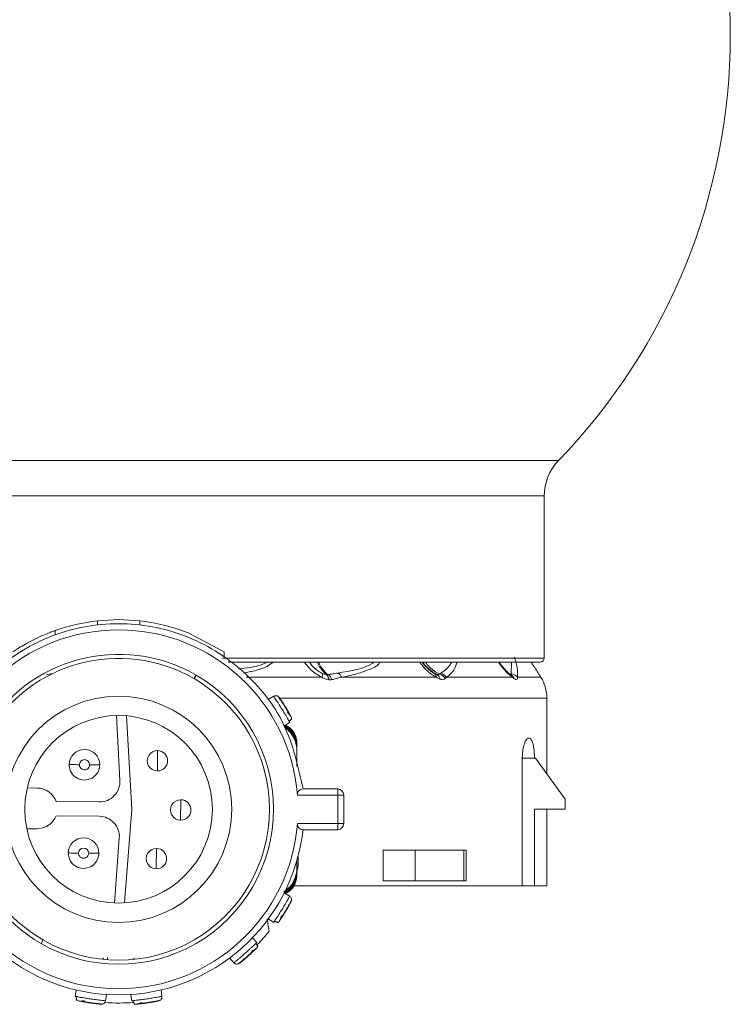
# Model space of a CAD drawing. Header units: millimetres. Extents: x -458 to 1924, y -69 to 430.
# Tile 2 of 48: x -430 to -395, y 153 to 201. Entities that reach past the tile are written whole.
import ezdxf

# ---------------------------------------------------------------- set-up
doc = ezdxf.new("R2010")
doc.units = ezdxf.units.MM

# ---------------------------------------------------------------- blocks, each defined once
blk = doc.blocks.new('Drawing View4')
at = {"color": 7, "linetype": 'Continuous', "lineweight": 18}
for p, q in [((0, 0), (-43.154, 0)), ((-0.702, -1.737), (-42.452, -1.737)), ((-0.702, -1.737), (-0.702, -9.687)), ((-22.612, -7.861), (-21.577, -7.803)), ((-22.612, -8.062), (-22.612, -7.861)), ((-21.577, -7.803), (-20.542, -7.861)), ((-20.542, -8.062), (-20.542, -7.861)), ((-24.691, -8.552), (-24.691, -8.34)), ((-18.202, -8.437), (-16.402, -9.376)), ((-16.402, -9.617), (-16.402, -9.376)), ((-0.702, -9.687), (-16.478, -9.687)), ((-16.199, -9.887), (-0.902, -9.887)), ((-2.302, -9.887), (-2.324, -10.449)), ((-17.777, -10.521), (-17.877, -10.694)), ((-6.093, -10.437), (-6.231, -10.351)), ((-6.04, -10.464), (-6.05, -10.468)), ((-2.295, -10.531), (-2.355, -10.493)), ((-11.6, -10.628), (-15.326, -10.628)), ((-5.992, -10.628), (-10.64, -10.628)), ((-2.265, -10.628), (-5.497, -10.628)), ((-0.867, -10.628), (-2.015, -10.628)), ((-0.837, -10.678), (-0.847, -10.66)), ((-0.793, -10.753), (-0.801, -10.737)), ((-13.968, -11.56), (-14.236, -11.725)), ((-13.758, -11.562), (-13.759, -11.56)), ((-0.577, -11.657), (-13.624, -11.657)), ((-0.577, -15.367), (-0.577, -11.657)), ((-21.511, -15.689), (-21.685, -12.504)), ((-21.183, -12.52), (-20.933, -17.11)), ((-13.452, -13.004), (-13.184, -12.839)), ((-13.16, -13.313), (-13.453, -13.048)), ((-12.827, -13.888), (-12.827, -13.962)), ((-19.675, -15.223), (-19.664, -14.223)), ((-12.827, -14.073), (-12.827, -14.147)), ((-12.827, -14.147), (-12.827, -14.258)), ((-12.827, -14.258), (-12.827, -14.996)), ((-12.827, -14.607), (-12.827, -14.533)), ((-1.778, -14.603), (-1.778, -20.853)), ((-1.778, -14.603), (-1.181, -14.603)), ((-1.131, -14.603), (-1.181, -14.603)), ((0.319, -16.603), (-1.131, -14.603)), ((-26.056, -16.056), (-25.566, -16.061)), ((-12.805, -16.403), (-10.832, -16.403)), ((-12.532, -16.103), (-10.832, -16.103)), ((-10.832, -16.103), (-10.832, -16.403)), ((-10.832, -17.803), (-10.832, -16.403)), ((-10.832, -16.403), (-10.532, -16.403)), ((-10.532, -17.803), (-10.532, -16.403)), ((-24.636, -16.721), (-22.52, -16.743)), ((-18.532, -17.635), (-18.522, -16.635)), ((0.319, -17.103), (0.319, -16.603)), ((-20.933, -17.11), (-21.28, -21.693)), ((0.319, -17.103), (-1.181, -17.103)), ((-1.181, -20.853), (-1.181, -17.103)), ((-0.577, -20.853), (-0.577, -17.103)), ((-22.528, -17.443), (-24.644, -17.421)), ((-10.832, -17.803), (-12.805, -17.803)), ((-10.832, -17.803), (-10.832, -18.103)), ((-10.532, -17.803), (-10.832, -17.803)), ((-25.587, -18.061), (-26.077, -18.056)), ((-10.832, -18.103), (-12.532, -18.103)), ((-21.782, -21.698), (-21.541, -18.518)), ((-19.725, -20.023), (-19.715, -19.023)), ((-8.601, -19.103), (-8.601, -20.603)), ((-8.601, -19.103), (-7.038, -19.103)), ((-7.038, -19.103), (-7.038, -20.603)), ((-4.641, -19.103), (-7.038, -19.103)), ((-4.641, -20.603), (-4.641, -19.103)), ((-4.641, -19.103), (-4.526, -19.103)), ((-4.526, -20.603), (-4.526, -19.103)), ((-12.827, -19.948), (-12.827, -19.602)), ((-12.827, -19.602), (-12.827, -20.059)), ((-12.777, -19.853), (-12.777, -19.42)), ((-12.827, -19.853), (-12.777, -19.853)), ((-12.827, -20.133), (-12.827, -20.059)), ((-12.827, -20.318), (-12.827, -20.244)), ((-8.601, -20.603), (-7.038, -20.603)), ((-4.641, -20.603), (-7.038, -20.603)), ((-4.526, -20.603), (-4.641, -20.603)), ((-13.468, -21.173), (-13.155, -20.888)), ((-13.184, -21.367), (-13.452, -21.202)), ((-12.951, -20.853), (-1.778, -20.853)), ((-1.778, -20.853), (-1.181, -20.853)), ((-1.181, -20.853), (-0.577, -20.853)), ((-13.09, -21.555), (-13.089, -21.552)), ((-14.236, -22.481), (-13.968, -22.646)), ((-25.377, -23.685), (-25.277, -23.512)), ((-14.797, -23.634), (-15.006, -23.398)), ((-22.327, -24.451), (-22.327, -24.465)), ((-22.127, -24.364), (-22.127, -24.482)), ((-20.827, -24.451), (-20.827, -24.465)), ((-16.129, -24.392), (-15.921, -24.628)), ((-23.659, -25.962), (-23.706, -26.273)), ((-19.448, -26.273), (-19.495, -25.962)), ((-22.222, -26.495), (-22.176, -26.183)), ((-20.978, -26.183), (-20.932, -26.495)), ((-19.532, -26.466), (-19.53, -26.465)), ((-22.359, -26.654), (-22.356, -26.655))]:
    blk.add_line(p, q, dxfattribs=at)
at = {"color": 7, "linetype": 'Continuous', "lineweight": 18, "flags": 128}
for points in [[(-23.497, -14.916), (-23.595, -14.915), (-23.688, -14.914), (-23.775, -14.913), (-23.851, -14.912), (-23.913, -14.911), (-23.959, -14.911), (-23.987, -14.91), (-23.997, -14.91)], [(-22.997, -14.921), (-22.9, -14.922), (-22.806, -14.923), (-22.719, -14.924), (-22.644, -14.925), (-22.581, -14.925), (-22.535, -14.926), (-22.507, -14.926), (-22.497, -14.926)], [(-23.543, -19.249), (-23.64, -19.248), (-23.734, -19.247), (-23.82, -19.246), (-23.896, -19.246), (-23.958, -19.245), (-24.005, -19.245), (-24.033, -19.244), (-24.043, -19.244)], [(-23.043, -19.255), (-22.945, -19.256), (-22.851, -19.257), (-22.765, -19.258), (-22.689, -19.258), (-22.627, -19.259), (-22.581, -19.26), (-22.552, -19.26), (-22.543, -19.26)], [(-12.83, -20.174), (-12.796, -20.048), (-12.777, -19.853)]]:
    blk.add_lwpolyline(points, dxfattribs=at)
at = {"color": 7, "linetype": 'Continuous', "lineweight": 18}
for radius in [5.55, 4.6]:
    blk.add_circle((-21.577, -17.103), radius, dxfattribs=at)
for centre, radius, start, end in [((-21.577, 20.843), 30, 0, 224.009), ((-21.577, 20.843), 30, 315.991, 0), ((1.798, -1.737), 2.5, 135.991, 180), ((-21.577, -17.103), 9.3, 96.392, 109.5652), ((-21.577, -17.103), 9.3, 68.7239, 83.6126), ((-21.577, -17.103), 8.8, 4.5625, 175.4375), ((-21.577, -17.103), 7.6, 60, 240), ((-21.577, -17.103), 7.4, 60, 240), ((-0.902, -9.687), 0.2, 270, 0), ((-21.577, -17.103), 7.6, 240, 60), ((-11.871, -10.521), 0.292, 338.5722, 16.7228), ((-11.651, -10.779), 0.392, 4.5888, 44.8043), ((-11.562, -10.898), 0.476, 19.1614, 56.6876), ((-11.071, -10.824), 0.473, 24.4313, 58.458), ((-6.195, -10.613), 0.203, 355.746, 60.047), ((-6.129, -10.777), 0.33, 9.2768, 60.3932), ((-6.003, -11.011), 0.56, 35.462, 73.3226), ((-5.941, -10.972), 0.562, 37.8002, 73.6245), ((-2.548, -10.719), 0.298, 17.8912, 49.3711), ((-2.519, -10.83), 0.373, 19.884, 63.1716), ((-21.577, -17.103), 7.4, 240, 60), ((-2.577, -11.657), 2, 0, 26.8824), ((-23.247, -14.918), 0.75, 359.3969, 179.3969), ((-19.67, -14.723), 0.5, 89.3969, 269.3969), ((-19.67, -14.723), 0.5, 269.3969, 89.3969), ((-23.247, -14.918), 0.75, 179.3969, 359.3969), ((-23.247, -14.918), 0.25, 359.3969, 179.3969), ((-23.247, -14.918), 0.25, 179.3969, 359.3969), ((-22.51, -15.743), 1, 269.3969, 3.1252), ((-25.577, -17.061), 1, 19.8842, 89.3969), ((-10.832, -16.403), 0.3, 0, 90), ((-18.527, -17.135), 0.5, 89.3969, 269.3969), ((-18.527, -17.135), 0.5, 269.3969, 89.3969), ((-21.577, -17.103), 8.8, 184.5625, 355.4375), ((-25.577, -17.061), 1, 269.3969, 338.9096), ((-22.538, -18.443), 1, 355.6686, 89.3969), ((-10.832, -17.803), 0.3, 270, 0), ((-21.577, -17.103), 9.1, 186.309, 353.691), ((-23.293, -19.252), 0.75, 359.3969, 179.3969), ((-23.293, -19.252), 0.75, 179.3969, 359.3969), ((-23.293, -19.252), 0.25, 359.3969, 179.3969), ((-23.293, -19.252), 0.25, 179.3969, 359.3969), ((-19.72, -19.523), 0.5, 89.3969, 269.3969), ((-19.72, -19.523), 0.5, 269.3969, 89.3969), ((-21.577, -17.103), 9.5, 315.6786, 320.9984), ((-22.468, -24.451), 0.141, 0.0426, 24.4873), ((-22.468, -24.451), 0.141, 0.0448, 24.6517), ((-20.686, -24.451), 0.141, 155.347, 179.9539), ((-21.577, -17.103), 9.5, 265.9818, 274.544)]:
    blk.add_arc(centre, radius, start, end, dxfattribs=at)
for points in [[(-30.622, -16.103), (-30.383, -15.015), (-29.905, -12.839), (-27.77, -10.173), (-24.903, -8.412), (-21.577, -7.799), (-18.251, -8.412), (-15.384, -10.173), (-13.249, -12.839), (-12.771, -15.015), (-12.532, -16.103)], [(-13.699, -11.617), (-13.716, -11.598), (-13.749, -11.559), (-13.821, -11.531), (-13.899, -11.528), (-13.945, -11.55), (-13.968, -11.56)], [(-13.112, -21.631), (-13.103, -21.608), (-13.084, -21.561), (-13.091, -21.484), (-13.124, -21.413), (-13.164, -21.382), (-13.184, -21.367)], [(-22.438, -26.664), (-22.413, -26.664), (-22.362, -26.663), (-22.294, -26.626), (-22.242, -26.568), (-22.229, -26.519), (-22.222, -26.495)], [(-19.605, -26.498), (-19.581, -26.49), (-19.532, -26.475), (-19.478, -26.419), (-19.445, -26.349), (-19.447, -26.298), (-19.448, -26.273)]]:
    blk.add_open_spline(points, degree=3, dxfattribs=at)
for points, knots in [([(-26.761, -9.382), (-26.757, -9.379), (-26.749, -9.374), (-26.664, -9.317), (-26.472, -9.193), (-26.143, -8.997), (-25.752, -8.788), (-25.348, -8.598), (-25.05, -8.475), (-24.87, -8.405), (-24.769, -8.368), (-24.703, -8.344), (-24.695, -8.341), (-24.691, -8.34)], [0, 0, 0, 0, 0.060058, 0.121373, 0.242824, 0.369606, 0.499838, 0.629592, 0.754948, 0.816741, 0.877799, 0.939002, 1, 1, 1, 1]), ([(-2.176, -9.647), (-2.155, -9.7), (-2.052, -9.959), (-2.002, -10.283), (-2.011, -10.518), (-2.015, -10.628)], [0, 0, 0, 0, 0.118925, 0.586309, 1, 1, 1, 1]), ([(-14.291, -9.887), (-14.383, -9.932), (-14.79, -10.133), (-15.301, -10.175), (-15.696, -10.208)], [0, 0, 0, 0, 0.226927, 1, 1, 1, 1]), ([(-13.991, -9.887), (-14.094, -9.959), (-14.36, -10.146), (-14.861, -10.308), (-15.256, -10.385), (-15.432, -10.42)], [0, 0, 0, 0, 0.259426, 0.668977, 1, 1, 1, 1]), ([(-11.6, -10.628), (-11.704, -10.573), (-11.928, -10.455), (-12.227, -10.198), (-12.385, -9.989), (-12.462, -9.887)], [0, 0, 0, 0, 0.306278, 0.66202, 1, 1, 1, 1]), ([(-11.972, -10.174), (-11.98, -10.168), (-12.08, -10.087), (-12.15, -9.983), (-12.216, -9.887)], [0, 0, 0, 0, 0.072886, 1, 1, 1, 1]), ([(-12.199, -9.887), (-12.149, -9.971), (-12.065, -10.112), (-11.935, -10.193), (-11.883, -10.226)], [0, 0, 0, 0, 0.5968362, 1, 1, 1, 1]), ([(-11.826, -9.887), (-11.812, -9.921), (-11.759, -10.052), (-11.61, -10.286), (-11.464, -10.42), (-11.373, -10.503)], [0, 0, 0, 0, 0.115872, 0.449721, 1, 1, 1, 1]), ([(-11.763, -9.887), (-11.75, -9.92), (-11.698, -10.05), (-11.548, -10.283), (-11.396, -10.417), (-11.301, -10.501)], [0, 0, 0, 0, 0.113271, 0.448095, 1, 1, 1, 1]), ([(-9.048, -9.887), (-9.069, -9.901), (-9.528, -10.227), (-10.191, -10.326), (-10.824, -10.42)], [0, 0, 0, 0, 0.044719, 1, 1, 1, 1]), ([(-8.773, -9.887), (-8.787, -9.915), (-8.875, -10.092), (-9.265, -10.234), (-9.852, -10.466), (-10.351, -10.568), (-10.64, -10.628)], [0, 0, 0, 0, 0.048891, 0.310078, 0.599133, 1, 1, 1, 1]), ([(-5.992, -10.628), (-6.083, -10.574), (-6.278, -10.457), (-6.565, -10.2), (-6.736, -9.991), (-6.82, -9.887)], [0, 0, 0, 0, 0.303764, 0.654764, 1, 1, 1, 1]), ([(-6.032, -10.481), (-6.103, -10.438), (-6.246, -10.349), (-6.476, -10.152), (-6.612, -9.984), (-6.69, -9.887)], [0, 0, 0, 0, 0.29325, 0.592842, 1, 1, 1, 1]), ([(-6.646, -9.887), (-6.631, -9.913), (-6.556, -10.037), (-6.333, -10.269), (-6.108, -10.405), (-5.966, -10.49)], [0, 0, 0, 0, 0.090525, 0.428325, 1, 1, 1, 1]), ([(-6.52, -9.887), (-6.508, -9.907), (-6.438, -10.023), (-6.22, -10.248), (-5.989, -10.387), (-5.843, -10.474)], [0, 0, 0, 0, 0.071997, 0.416313, 1, 1, 1, 1]), ([(-5.242, -9.887), (-5.274, -9.946), (-5.402, -10.179), (-5.62, -10.325), (-5.782, -10.433)], [0, 0, 0, 0, 0.255256, 1, 1, 1, 1]), ([(-4.975, -9.887), (-5.012, -10.003), (-5.109, -10.317), (-5.347, -10.508), (-5.497, -10.628)], [0, 0, 0, 0, 0.37174, 1, 1, 1, 1]), ([(-2.265, -10.628), (-2.37, -10.54), (-2.585, -10.36), (-2.811, -10.071), (-2.928, -9.922)], [0, 0, 0, 0, 0.486372, 1, 1, 1, 1]), ([(-2.336, -10.509), (-2.392, -10.463), (-2.505, -10.371), (-2.7, -10.172), (-2.828, -10.005), (-2.898, -9.913)], [0, 0, 0, 0, 0.3061731, 0.6157696, 1, 1, 1, 1]), ([(-1.34, -9.887), (-1.323, -9.914), (-1.25, -10.032), (-1.119, -10.236), (-0.968, -10.471), (-0.897, -10.58), (-0.867, -10.628)], [0, 0, 0, 0, 0.087551, 0.374618, 0.728459, 1, 1, 1, 1]), ([(-24.859, -10.437), (-24.9, -10.455), (-24.98, -10.49), (-25.068, -10.5), (-25.111, -10.505)], [0, 0, 0, 0, 0.510723, 1, 1, 1, 1]), ([(-11.592, -10.437), (-11.663, -10.399), (-11.801, -10.326), (-11.917, -10.223), (-11.972, -10.174)], [0, 0, 0, 0, 0.517972, 1, 1, 1, 1]), ([(-11.373, -10.503), (-11.411, -10.497), (-11.485, -10.484), (-11.557, -10.452), (-11.592, -10.437)], [0, 0, 0, 0, 0.523137, 1, 1, 1, 1]), ([(-11.301, -10.501), (-11.314, -10.503), (-11.337, -10.506), (-11.362, -10.504), (-11.373, -10.503)], [0, 0, 0, 0, 0.560007, 1, 1, 1, 1]), ([(-10.824, -10.42), (-10.911, -10.436), (-11.068, -10.464), (-11.229, -10.489), (-11.301, -10.501)], [0, 0, 0, 0, 0.554562, 1, 1, 1, 1]), ([(-5.966, -10.49), (-5.99, -10.482), (-6.032, -10.468), (-6.075, -10.447), (-6.093, -10.437)], [0, 0, 0, 0, 0.574767, 1, 1, 1, 1]), ([(-5.843, -10.474), (-5.858, -10.486), (-5.887, -10.508), (-5.941, -10.496), (-5.966, -10.49)], [0, 0, 0, 0, 0.541687, 1, 1, 1, 1]), ([(-5.782, -10.433), (-5.793, -10.441), (-5.813, -10.455), (-5.834, -10.468), (-5.843, -10.474)], [0, 0, 0, 0, 0.557314, 1, 1, 1, 1]), ([(-2.324, -10.449), (-2.321, -10.46), (-2.316, -10.48), (-2.326, -10.496), (-2.342, -10.494), (-2.348, -10.494)], [0, 0, 0, 0, 0.381512, 0.751212, 1, 1, 1, 1]), ([(-2.015, -10.628), (-2.063, -10.581), (-2.149, -10.496), (-2.27, -10.463), (-2.324, -10.449)], [0, 0, 0, 0, 0.559299, 1, 1, 1, 1]), ([(-11.26, -10.748), (-11.321, -10.736), (-11.436, -10.713), (-11.548, -10.655), (-11.6, -10.628)], [0, 0, 0, 0, 0.530896, 1, 1, 1, 1]), ([(-11.113, -10.742), (-11.14, -10.746), (-11.187, -10.754), (-11.238, -10.75), (-11.26, -10.748)], [0, 0, 0, 0, 0.560194, 1, 1, 1, 1]), ([(-10.64, -10.628), (-10.726, -10.65), (-10.881, -10.69), (-11.042, -10.726), (-11.113, -10.742)], [0, 0, 0, 0, 0.555292, 1, 1, 1, 1]), ([(-5.803, -10.724), (-5.839, -10.709), (-5.901, -10.684), (-5.966, -10.645), (-5.992, -10.628)], [0, 0, 0, 0, 0.579744, 1, 1, 1, 1]), ([(-5.547, -10.686), (-5.579, -10.71), (-5.628, -10.746), (-5.723, -10.748), (-5.776, -10.732), (-5.803, -10.724)], [0, 0, 0, 0, 0.4821932, 0.7402634, 1, 1, 1, 1]), ([(-5.497, -10.628), (-5.506, -10.639), (-5.522, -10.658), (-5.539, -10.678), (-5.547, -10.686)], [0, 0, 0, 0, 0.558376, 1, 1, 1, 1]), ([(-2.168, -10.703), (-2.185, -10.691), (-2.216, -10.669), (-2.25, -10.64), (-2.265, -10.628)], [0, 0, 0, 0, 0.55931, 1, 1, 1, 1]), ([(-2.015, -10.628), (-2.016, -10.655), (-2.016, -10.708), (-2.052, -10.742), (-2.103, -10.741), (-2.146, -10.716), (-2.168, -10.703)], [0, 0, 0, 0, 0.273675, 0.544486, 0.766897, 1, 1, 1, 1]), ([(-0.867, -10.628), (-0.843, -10.666), (-0.802, -10.736), (-0.796, -10.747), (-0.793, -10.753)], [0, 0, 0, 0, 0.54913, 1, 1, 1, 1]), ([(-13.968, -11.56), (-13.963, -11.567), (-13.955, -11.578), (-13.907, -11.651), (-13.849, -11.739), (-13.775, -11.853), (-13.679, -12.003), (-13.561, -12.191), (-13.447, -12.382), (-13.357, -12.535), (-13.29, -12.651), (-13.24, -12.739), (-13.221, -12.773), (-13.213, -12.787)], [0, 0, 0, 0, 0.123193, 0.19963, 0.285796, 0.371935, 0.448355, 0.571553, 0.694747, 0.771169, 0.857312, 0.943534, 1, 1, 1, 1]), ([(-13.487, -11.963), (-13.503, -11.938), (-13.552, -11.861), (-13.626, -11.75), (-13.699, -11.644), (-13.749, -11.574), (-13.756, -11.565), (-13.759, -11.56)], [0, 0, 0, 0, 0.108658, 0.332006, 0.554933, 0.777468, 1, 1, 1, 1]), ([(-13.699, -11.617), (-13.694, -11.624), (-13.684, -11.638), (-13.611, -11.745), (-13.508, -11.9), (-13.391, -12.087), (-13.278, -12.276), (-13.186, -12.438), (-13.124, -12.552), (-13.116, -12.567), (-13.112, -12.574)], [0, 0, 0, 0, 0.123327, 0.248039, 0.373729, 0.500052, 0.626334, 0.751958, 0.876621, 1, 1, 1, 1]), ([(-13.178, -12.482), (-13.202, -12.44), (-13.248, -12.356), (-13.339, -12.202), (-13.422, -12.066), (-13.471, -11.989), (-13.487, -11.963)], [0, 0, 0, 0, 0.283378, 0.567938, 0.853248, 1, 1, 1, 1]), ([(-13.133, -12.535), (-13.136, -12.531), (-13.143, -12.521), (-13.176, -12.483), (-13.228, -12.427), (-13.278, -12.375), (-13.304, -12.349)], [0, 0, 0, 0, 0.227906, 0.471042, 0.728935, 1, 1, 1, 1]), ([(-12.827, -14.147), (-12.844, -13.986), (-12.879, -13.666), (-13.112, -13.257), (-13.349, -13.088), (-13.455, -13.012)], [0, 0, 0, 0, 0.356662, 0.712158, 1, 1, 1, 1]), ([(-12.827, -14.073), (-12.845, -13.914), (-12.88, -13.601), (-13.115, -13.216), (-13.343, -13.064), (-13.442, -12.998)], [0, 0, 0, 0, 0.369379, 0.724507, 1, 1, 1, 1]), ([(-12.827, -13.962), (-12.843, -13.813), (-12.875, -13.516), (-13.11, -13.164), (-13.328, -13.036), (-13.418, -12.983)], [0, 0, 0, 0, 0.370547, 0.740637, 1, 1, 1, 1]), ([(-13.398, -12.97), (-13.304, -13.024), (-13.094, -13.145), (-12.924, -13.418), (-12.839, -13.679), (-12.831, -13.818), (-12.827, -13.888)], [0, 0, 0, 0, 0.281088, 0.63342, 0.815104, 1, 1, 1, 1]), ([(-13.222, -12.795), (-13.211, -12.789), (-13.19, -12.776), (-13.161, -12.749), (-13.137, -12.716), (-13.127, -12.692), (-13.122, -12.679)], [0, 0, 0, 0, 0.232664, 0.479578, 0.736996, 1, 1, 1, 1]), ([(-13.213, -12.787), (-13.21, -12.792), (-13.189, -12.83), (-13.186, -12.835), (-13.184, -12.839)], [0, 0, 0, 0, 0.139679, 1, 1, 1, 1]), ([(-13.12, -12.693), (-13.112, -12.695), (-13.093, -12.7), (-13.09, -12.682), (-13.088, -12.672)], [0, 0, 0, 0, 0.4434447, 1, 1, 1, 1]), ([(-13.112, -12.574), (-13.101, -12.598), (-13.086, -12.63), (-13.091, -12.663), (-13.092, -12.672)], [0, 0, 0, 0, 0.7445897, 1, 1, 1, 1]), ([(-12.827, -14.258), (-12.843, -14.083), (-12.873, -13.739), (-13.066, -13.453), (-13.16, -13.313)], [0, 0, 0, 0, 0.510429, 1, 1, 1, 1]), ([(-1.181, -14.603), (-1.183, -14.493), (-1.189, -14.273), (-1.23, -13.98), (-1.293, -13.753), (-1.378, -13.616), (-1.478, -13.587), (-1.585, -13.677), (-1.681, -13.881), (-1.751, -14.172), (-1.776, -14.43), (-1.778, -14.573), (-1.778, -14.603)], [0, 0, 0, 0, 0.102692, 0.205345, 0.309125, 0.415784, 0.526123, 0.639705, 0.754182, 0.86573, 0.971495, 1, 1, 1, 1]), ([(-12.805, -16.403), (-12.805, -16.384), (-12.806, -16.346), (-12.795, -16.291), (-12.773, -16.24), (-12.73, -16.177), (-12.649, -16.116), (-12.573, -16.108), (-12.532, -16.103)], [0, 0, 0, 0, 0.099778, 0.201327, 0.310031, 0.425806, 0.688171, 1, 1, 1, 1]), ([(-12.532, -18.103), (-12.573, -18.098), (-12.649, -18.09), (-12.73, -18.029), (-12.774, -17.965), (-12.795, -17.913), (-12.806, -17.858), (-12.805, -17.821), (-12.805, -17.803)], [0, 0, 0, 0, 0.312144, 0.57468, 0.692214, 0.802718, 0.902281, 1, 1, 1, 1]), ([(-13.455, -21.194), (-13.349, -21.118), (-13.112, -20.949), (-12.879, -20.54), (-12.844, -20.219), (-12.827, -20.059)], [0, 0, 0, 0, 0.287855, 0.643345, 1, 1, 1, 1]), ([(-13.442, -21.208), (-13.343, -21.142), (-13.115, -20.99), (-12.88, -20.605), (-12.845, -20.292), (-12.827, -20.133)], [0, 0, 0, 0, 0.27551, 0.63061, 1, 1, 1, 1]), ([(-13.418, -21.223), (-13.328, -21.17), (-13.11, -21.041), (-12.874, -20.69), (-12.843, -20.393), (-12.827, -20.244)], [0, 0, 0, 0, 0.25938, 0.62929, 1, 1, 1, 1]), ([(-13.155, -20.888), (-13.062, -20.748), (-12.873, -20.463), (-12.842, -20.122), (-12.827, -19.948)], [0, 0, 0, 0, 0.489706, 1, 1, 1, 1]), ([(-12.827, -20.318), (-12.844, -20.456), (-12.876, -20.728), (-13.096, -21.06), (-13.305, -21.182), (-13.398, -21.236)], [0, 0, 0, 0, 0.365361, 0.718401, 1, 1, 1, 1]), ([(-13.398, -21.236), (-13.301, -21.184), (-13.131, -21.093), (-13.037, -20.926), (-12.996, -20.853)], [0, 0, 0, 0, 0.565507, 1, 1, 1, 1]), ([(-13.184, -21.367), (-13.188, -21.374), (-13.194, -21.385), (-13.237, -21.462), (-13.289, -21.554), (-13.357, -21.671), (-13.447, -21.824), (-13.561, -22.015), (-13.679, -22.203), (-13.775, -22.353), (-13.848, -22.466), (-13.904, -22.55), (-13.925, -22.583), (-13.934, -22.595)], [0, 0, 0, 0, 0.123193, 0.19963, 0.285796, 0.371935, 0.448355, 0.571553, 0.694747, 0.771169, 0.857312, 0.943534, 1, 1, 1, 1]), ([(-13.112, -21.631), (-13.116, -21.639), (-13.124, -21.654), (-13.186, -21.768), (-13.278, -21.93), (-13.391, -22.119), (-13.508, -22.306), (-13.611, -22.461), (-13.684, -22.568), (-13.694, -22.582), (-13.699, -22.589)], [0, 0, 0, 0, 0.123327, 0.248039, 0.373729, 0.500052, 0.626334, 0.751958, 0.876621, 1, 1, 1, 1]), ([(-13.325, -21.978), (-13.31, -21.952), (-13.263, -21.874), (-13.198, -21.757), (-13.137, -21.644), (-13.097, -21.568), (-13.092, -21.558), (-13.089, -21.552)], [0, 0, 0, 0, 0.108658, 0.332006, 0.554933, 0.777468, 1, 1, 1, 1]), ([(-13.646, -22.488), (-13.62, -22.448), (-13.567, -22.369), (-13.47, -22.218), (-13.386, -22.083), (-13.34, -22.004), (-13.325, -21.978)], [0, 0, 0, 0, 0.283378, 0.567938, 0.853248, 1, 1, 1, 1]), ([(-14.29, -22.469), (-14.272, -22.582), (-14.24, -22.788), (-14.208, -22.991), (-14.194, -23.082)], [0, 0, 0, 0, 0.550612, 1, 1, 1, 1]), ([(-13.934, -22.595), (-13.937, -22.601), (-13.962, -22.637), (-13.965, -22.642), (-13.968, -22.646)], [0, 0, 0, 0, 0.139679, 1, 1, 1, 1]), ([(-13.945, -22.591), (-13.935, -22.598), (-13.913, -22.612), (-13.877, -22.624), (-13.837, -22.631), (-13.81, -22.629), (-13.797, -22.628)], [0, 0, 0, 0, 0.232664, 0.479578, 0.736996, 1, 1, 1, 1]), ([(-13.808, -22.636), (-13.806, -22.644), (-13.802, -22.663), (-13.785, -22.658), (-13.775, -22.655)], [0, 0, 0, 0, 0.443445, 1, 1, 1, 1]), ([(-13.699, -22.589), (-13.715, -22.61), (-13.737, -22.637), (-13.769, -22.649), (-13.777, -22.652)], [0, 0, 0, 0, 0.744589, 1, 1, 1, 1]), ([(-13.674, -22.553), (-13.671, -22.548), (-13.665, -22.538), (-13.647, -22.491), (-13.62, -22.419), (-13.597, -22.351), (-13.585, -22.316)], [0, 0, 0, 0, 0.227906, 0.471042, 0.728935, 1, 1, 1, 1]), ([(-14.797, -23.634), (-14.801, -23.638), (-14.804, -23.642), (-14.836, -23.672), (-14.841, -23.676)], [0, 0, 0, 0, 0.860318, 1, 1, 1, 1]), ([(-14.841, -23.676), (-14.852, -23.687), (-14.88, -23.713), (-14.953, -23.783), (-15.051, -23.874), (-15.183, -23.995), (-15.348, -24.144), (-15.516, -24.289), (-15.651, -24.405), (-15.755, -24.492), (-15.836, -24.559), (-15.904, -24.615), (-15.914, -24.623), (-15.921, -24.628)], [0, 0, 0, 0, 0.056465, 0.142687, 0.228831, 0.305254, 0.428447, 0.551647, 0.628067, 0.714206, 0.800371, 0.876807, 1, 1, 1, 1]), ([(-14.806, -23.908), (-14.812, -23.914), (-14.824, -23.926), (-14.917, -24.018), (-15.052, -24.146), (-15.215, -24.294), (-15.382, -24.438), (-15.525, -24.556), (-15.627, -24.637), (-15.641, -24.648), (-15.647, -24.653)], [0, 0, 0, 0, 0.123378, 0.248041, 0.373662, 0.49995, 0.626272, 0.751963, 0.876674, 1, 1, 1, 1]), ([(-15.343, -24.383), (-15.32, -24.363), (-15.251, -24.304), (-15.132, -24.199), (-15, -24.077), (-14.931, -24.011), (-14.896, -23.978)], [0, 0, 0, 0, 0.146755, 0.432065, 0.716623, 1, 1, 1, 1]), ([(-15.055, -24.068), (-15.023, -24.05), (-14.96, -24.016), (-14.894, -23.977), (-14.851, -23.95), (-14.842, -23.943), (-14.838, -23.94)], [0, 0, 0, 0, 0.271066, 0.528959, 0.772095, 1, 1, 1, 1]), ([(-14.785, -23.805), (-14.786, -23.792), (-14.788, -23.765), (-14.802, -23.727), (-14.821, -23.693), (-14.838, -23.675), (-14.847, -23.665)], [0, 0, 0, 0, 0.263004, 0.520422, 0.767336, 1, 1, 1, 1]), ([(-14.806, -23.908), (-14.789, -23.889), (-14.766, -23.863), (-14.76, -23.83), (-14.758, -23.822)], [0, 0, 0, 0, 0.751955, 1, 1, 1, 1]), ([(-14.755, -23.823), (-14.754, -23.813), (-14.751, -23.795), (-14.771, -23.794), (-14.779, -23.794)], [0, 0, 0, 0, 0.553128, 1, 1, 1, 1]), ([(-22.327, -24.451), (-22.326, -24.441), (-22.325, -24.429), (-22.314, -24.419), (-22.312, -24.417)], [0, 0, 0, 0, 0.832527, 1, 1, 1, 1]), ([(-20.827, -24.451), (-20.828, -24.441), (-20.829, -24.429), (-20.84, -24.419), (-20.842, -24.417)], [0, 0, 0, 0, 0.832527, 1, 1, 1, 1]), ([(-20.84, -24.419), (-20.838, -24.422), (-20.829, -24.431), (-20.828, -24.442), (-20.827, -24.451)], [0, 0, 0, 0, 0.248553, 1, 1, 1, 1]), ([(-15.721, -24.689), (-15.717, -24.686), (-15.707, -24.679), (-15.639, -24.626), (-15.539, -24.546), (-15.435, -24.462), (-15.366, -24.403), (-15.343, -24.383)], [0, 0, 0, 0, 0.222533, 0.4450683, 0.6679955, 0.8913452, 1, 1, 1, 1]), ([(-15.721, -24.688), (-15.744, -24.692), (-15.791, -24.7), (-15.864, -24.679), (-15.902, -24.645), (-15.921, -24.628)], [0, 0, 0, 0, 0.3115593, 0.6557796, 1, 1, 1, 1]), ([(-23.646, -26.284), (-23.653, -26.283), (-23.696, -26.275), (-23.701, -26.274), (-23.706, -26.273)], [0, 0, 0, 0, 0.139679, 1, 1, 1, 1]), ([(-23.647, -26.272), (-23.649, -26.284), (-23.653, -26.31), (-23.651, -26.349), (-23.642, -26.388), (-23.629, -26.411), (-23.623, -26.423)], [0, 0, 0, 0, 0.232664, 0.479578, 0.736996, 1, 1, 1, 1]), ([(-23.634, -26.416), (-23.641, -26.421), (-23.657, -26.432), (-23.646, -26.446), (-23.639, -26.454)], [0, 0, 0, 0, 0.443445, 1, 1, 1, 1]), ([(-22.222, -26.495), (-22.23, -26.494), (-22.244, -26.493), (-22.331, -26.483), (-22.436, -26.471), (-22.57, -26.454), (-22.746, -26.431), (-22.966, -26.401), (-23.186, -26.365), (-23.362, -26.336), (-23.494, -26.313), (-23.593, -26.295), (-23.631, -26.287), (-23.646, -26.284)], [0, 0, 0, 0, 0.123193, 0.19963, 0.285796, 0.371935, 0.448355, 0.571553, 0.694747, 0.771169, 0.857312, 0.943534, 1, 1, 1, 1]), ([(-23.549, -26.498), (-23.574, -26.491), (-23.608, -26.482), (-23.631, -26.458), (-23.637, -26.451)], [0, 0, 0, 0, 0.74459, 1, 1, 1, 1]), ([(-22.438, -26.664), (-22.446, -26.664), (-22.463, -26.662), (-22.593, -26.649), (-22.778, -26.628), (-22.996, -26.598), (-23.214, -26.563), (-23.396, -26.529), (-23.524, -26.504), (-23.541, -26.5), (-23.549, -26.498)], [0, 0, 0, 0, 0.123327, 0.248039, 0.373729, 0.500052, 0.626334, 0.751958, 0.876621, 1, 1, 1, 1]), ([(-23.505, -26.507), (-23.5, -26.508), (-23.488, -26.509), (-23.438, -26.508), (-23.361, -26.504), (-23.29, -26.499), (-23.253, -26.496)], [0, 0, 0, 0, 0.227906, 0.471042, 0.728935, 1, 1, 1, 1]), ([(-23.435, -26.507), (-23.388, -26.516), (-23.294, -26.534), (-23.118, -26.564), (-22.96, -26.588), (-22.87, -26.6), (-22.84, -26.604)], [0, 0, 0, 0, 0.283378, 0.567938, 0.853248, 1, 1, 1, 1]), ([(-20.872, -26.488), (-20.878, -26.489), (-20.921, -26.494), (-20.927, -26.494), (-20.932, -26.495)], [0, 0, 0, 0, 0.139679, 1, 1, 1, 1]), ([(-20.876, -26.477), (-20.874, -26.489), (-20.871, -26.514), (-20.857, -26.551), (-20.837, -26.586), (-20.818, -26.605), (-20.809, -26.614)], [0, 0, 0, 0, 0.232664, 0.479578, 0.736996, 1, 1, 1, 1]), ([(-19.448, -26.273), (-19.456, -26.275), (-19.469, -26.277), (-19.555, -26.294), (-19.659, -26.313), (-19.792, -26.336), (-19.968, -26.365), (-20.187, -26.401), (-20.408, -26.431), (-20.584, -26.454), (-20.717, -26.471), (-20.818, -26.482), (-20.856, -26.487), (-20.872, -26.488)], [0, 0, 0, 0, 0.123193, 0.19963, 0.285796, 0.371935, 0.448355, 0.571553, 0.694747, 0.771169, 0.857312, 0.943534, 1, 1, 1, 1]), ([(-19.605, -26.498), (-19.613, -26.5), (-19.63, -26.504), (-19.757, -26.529), (-19.94, -26.563), (-20.158, -26.598), (-20.376, -26.628), (-20.561, -26.649), (-20.69, -26.662), (-20.707, -26.664), (-20.716, -26.664)], [0, 0, 0, 0, 0.123327, 0.248039, 0.373729, 0.500052, 0.626334, 0.751958, 0.876621, 1, 1, 1, 1]), ([(-20.007, -26.558), (-19.977, -26.553), (-19.888, -26.538), (-19.756, -26.513), (-19.63, -26.487), (-19.546, -26.469), (-19.535, -26.466), (-19.53, -26.465)], [0, 0, 0, 0, 0.108658, 0.332006, 0.554933, 0.777468, 1, 1, 1, 1]), ([(-22.84, -26.604), (-22.81, -26.608), (-22.72, -26.62), (-22.587, -26.634), (-22.459, -26.647), (-22.373, -26.654), (-22.362, -26.654), (-22.356, -26.655)], [0, 0, 0, 0, 0.108658, 0.332006, 0.554933, 0.777468, 1, 1, 1, 1]), ([(-20.821, -26.611), (-20.827, -26.618), (-20.839, -26.633), (-20.824, -26.643), (-20.815, -26.648)], [0, 0, 0, 0, 0.443445, 1, 1, 1, 1]), ([(-20.716, -26.664), (-20.742, -26.665), (-20.777, -26.666), (-20.806, -26.649), (-20.814, -26.645)], [0, 0, 0, 0, 0.74459, 1, 1, 1, 1]), ([(-20.671, -26.66), (-20.666, -26.659), (-20.655, -26.657), (-20.607, -26.641), (-20.535, -26.615), (-20.468, -26.589), (-20.433, -26.576)], [0, 0, 0, 0, 0.227906, 0.471042, 0.728935, 1, 1, 1, 1]), ([(-20.605, -26.64), (-20.557, -26.634), (-20.462, -26.624), (-20.284, -26.601), (-20.127, -26.578), (-20.037, -26.563), (-20.007, -26.558)], [0, 0, 0, 0, 0.283378, 0.567938, 0.853248, 1, 1, 1, 1])]:
    blk.add_open_spline(points, degree=3, knots=knots, dxfattribs=at)

msp = doc.modelspace()

# ---------------------------------------------------------------- block references
at = {"color": 7, "linetype": 'Continuous', "lineweight": 18}
msp.add_blockref('Drawing View4', (-403.89, 179.211), dxfattribs=at)

doc.saveas('drawing.dxf')
